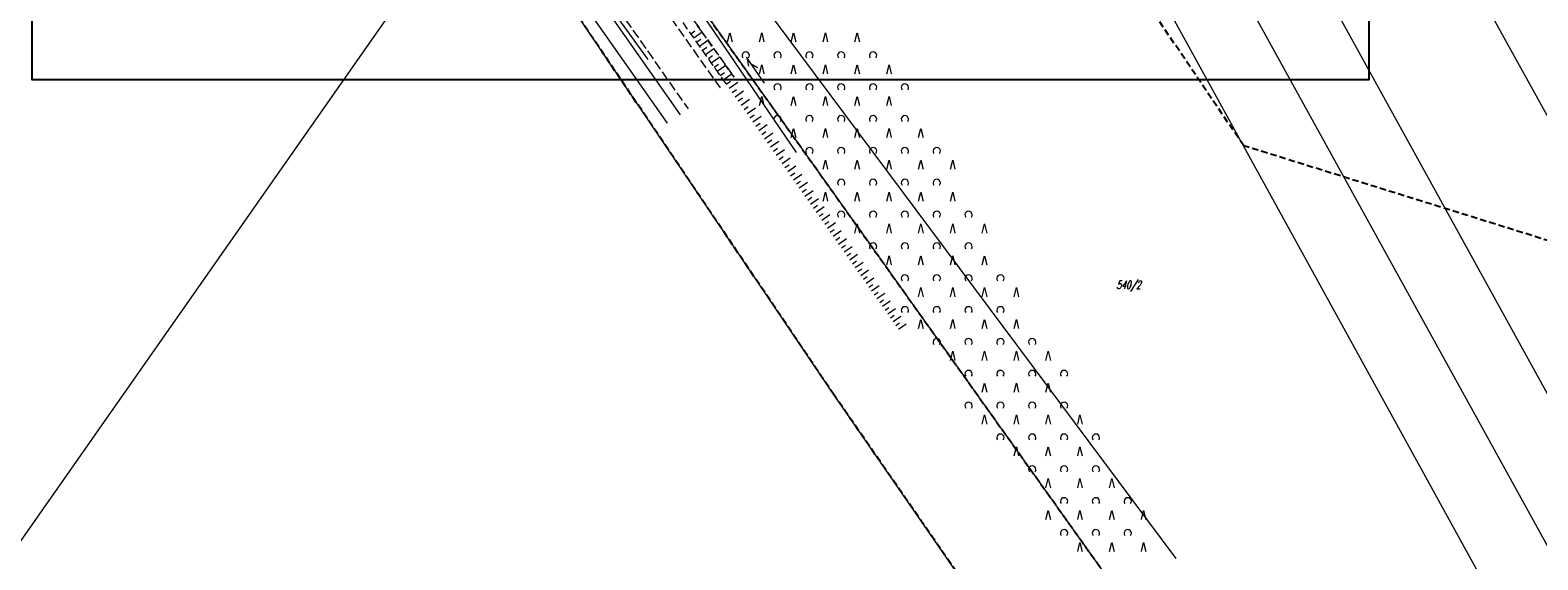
# Model space of a CAD drawing. Header units: metres. Extents: x -712710 to 14443962, y 4588558 to 14849904.
# Tile 209 of 256: x 7506236 to 7506473, y 5886862 to 5886945. Entities that reach past the tile are written whole.
import ezdxf
from ezdxf.enums import TextEntityAlignment as Align

# ---------------------------------------------------------------- set-up
doc = ezdxf.new("R2010")
doc.units = ezdxf.units.M
doc.header["$MEASUREMENT"] = 0
for name, pattern in [('1', [0, 0]), ('12', [3, 1, -1, 0, -1]), ('2_1', [0]), ('2_BUBZ02', [1.75, 1.25, -0.5]), ('2_BUBZ02G', [1.75, 1.25, -0.5]), ('2_KTJZ01', [2, 1.5, -0.5]), ('2_PTRW02', [0]), ('2_PTRW02_02G', [0]), ('2_PTTL', [1.5, 1, -0.5]), ('4_1', [0]), ('4_SUPT_01', [0]), ('4_SUPW_01', [0]), ('UOP', [1.5, 1, -0.5])]:
    doc.linetypes.add(name, pattern=pattern)
doc.layers.get('0').update_dxf_attribs({"color": 250, "linetype": 'CONTINUOUS', "lineweight": 100})
for name, color, linetype, lineweight in [('#OŚ JEZDNI ', 1, '12', 25), ('BUBZ_L_1', 7, '2_BUBZ02', 18), ('Dzialki', 7, '1', 13), ('Kontury', 3, 'UOP', 25), ('KTJZ_L_0', 7, '2_KTJZ01', 18), ('Numery_dzialek', 7, 'CONTINUOUS', 13), ('PTRW_L_1', 7, 'CONTINUOUS', 18), ('PTTL_L_2', 7, '2_PTTL', 18), ('SUPT_L_0', 30, '4_SUPT_01', 18), ('SUPW_L_0', 5, '4_SUPW_01', 18)]:
    doc.layers.add(name, color=color, linetype=linetype, lineweight=lineweight)
doc.styles.get("Standard").update_dxf_attribs({"font": 'Simplex.SHX', "width": 0.75})

# ---------------------------------------------------------------- blocks, each defined once
blk = doc.blocks.new('2_PTTL02')
at = {"linetype": 'Continuous'}
blk.add_arc((0, 0.36), 0.571, 321.3178, 218.6822, dxfattribs=at)
blk = doc.blocks.new('2_PTTL01')
at = {"linetype": 'Continuous'}
for p, q in [((-0.36, 0), (0, 1.43)), ((0, 1.43), (0.36, 0))]:
    blk.add_line(p, q, dxfattribs=at)

msp = doc.modelspace()

# ---------------------------------------------------------------- linework, layer by layer
at = {"layer": '#OŚ JEZDNI ', "color": 1, "linetype": 'Continuous'}
msp.add_lwpolyline([(7506446.08093, 5887083.42268), (7506446.08093, 5886937.42268), (7506236.08093, 5886937.42268), (7506236.08093, 5887083.42268)], close=True, dxfattribs=at)
at = {"layer": 'BUBZ_L_1', "linetype": '2_BUBZ02G'}
msp.add_line((7506345.10357, 5886936.7944), (7506331.16247, 5886956.63935), dxfattribs=at)
at = {"layer": 'BUBZ_L_1', "linetype": '2_BUBZ02'}
msp.add_line((7506333.04327, 5886956.56253), (7506346.36639, 5886937.8434), dxfattribs=at)
at = {"layer": 'BUBZ_L_1', "linetype": '2_1'}
for p, q in [((7506339.57108, 5886944.66982), (7506340.21664, 5886945.12333)), ((7506340.02599, 5886944.02227), (7506341.3211, 5886944.93208)), ((7506340.4823, 5886943.37271), (7506341.13186, 5886943.82903)), ((7506340.94002, 5886942.72115), (7506342.24315, 5886943.6366)), ((7506341.39916, 5886942.06758), (7506342.05273, 5886942.52671)), ((7506341.85971, 5886941.41199), (7506343.1709, 5886942.33309)), ((7506342.32169, 5886940.75437), (7506342.97931, 5886941.21635)), ((7506342.78509, 5886940.09472), (7506344.10439, 5886941.02153)), ((7506343.24993, 5886939.43304), (7506343.91161, 5886939.89787)), ((7506343.7162, 5886938.76931), (7506345.04365, 5886939.70185)), ((7506344.18391, 5886938.10353), (7506344.84969, 5886938.57124)), ((7506344.65306, 5886937.43569), (7506345.98873, 5886938.374)), ((7506345.1232, 5886936.76647), (7506345.79234, 5886937.23672)), ((7506345.59255, 5886936.0986), (7506346.92829, 5886937.0373)), ((7506346.061, 5886935.432), (7506346.7276, 5886935.90046)), ((7506346.52857, 5886934.76667), (7506347.85923, 5886935.7018)), ((7506346.99524, 5886934.10261), (7506347.6593, 5886934.56928)), ((7506347.46103, 5886933.43981), (7506348.78662, 5886934.37138)), ((7506347.92592, 5886932.77828), (7506348.58746, 5886933.24317)), ((7506348.38994, 5886932.118), (7506349.71049, 5886933.04602)), ((7506348.85307, 5886931.45898), (7506349.51208, 5886931.92211)), ((7506349.31531, 5886930.80122), (7506350.63084, 5886931.72571)), ((7506349.77668, 5886930.1447), (7506350.43319, 5886930.60607)), ((7506350.23717, 5886929.48944), (7506351.54769, 5886930.41042)), ((7506350.69678, 5886928.83543), (7506351.35079, 5886929.29504)), ((7506351.15551, 5886928.18266), (7506352.46105, 5886929.10013)), ((7506351.61338, 5886927.53114), (7506352.2649, 5886927.989)), ((7506352.07037, 5886926.88085), (7506353.37093, 5886927.79483)), ((7506352.52649, 5886926.23181), (7506353.17553, 5886926.68793)), ((7506352.98174, 5886925.584), (7506354.27736, 5886926.4945)), ((7506353.43612, 5886924.93742), (7506354.0827, 5886925.39181)), ((7506353.88964, 5886924.29208), (7506355.18033, 5886925.19912)), ((7506354.3423, 5886923.64796), (7506354.98641, 5886924.10062)), ((7506354.79409, 5886923.00507), (7506356.07987, 5886923.90866)), ((7506355.24502, 5886922.36341), (7506355.88669, 5886922.81434)), ((7506355.6951, 5886921.72296), (7506356.97598, 5886922.62311)), ((7506356.14432, 5886921.08374), (7506356.78354, 5886921.53296)), ((7506356.59268, 5886920.44573), (7506357.86869, 5886921.34246)), ((7506357.04019, 5886919.80894), (7506357.67698, 5886920.25645)), ((7506357.48684, 5886919.17336), (7506358.758, 5886920.06668)), ((7506357.93265, 5886918.539), (7506358.56702, 5886918.9848)), ((7506358.3776, 5886917.90584), (7506359.64392, 5886918.79575)), ((7506358.82171, 5886917.27388), (7506359.45367, 5886917.71799)), ((7506359.26498, 5886916.64313), (7506360.52648, 5886917.52966)), ((7506359.70739, 5886916.01358), (7506360.33694, 5886916.456)), ((7506360.14897, 5886915.38523), (7506361.40567, 5886916.26838)), ((7506360.58971, 5886914.75808), (7506361.21686, 5886915.19881)), ((7506361.0296, 5886914.13212), (7506362.28152, 5886915.01191)), ((7506361.46866, 5886913.50735), (7506362.09343, 5886913.94641)), ((7506361.90689, 5886912.88377), (7506363.15404, 5886913.76021)), ((7506362.34427, 5886912.26138), (7506362.96666, 5886912.69877)), ((7506362.78083, 5886911.64017), (7506364.02324, 5886912.51328)), ((7506363.21655, 5886911.02015), (7506363.83658, 5886911.45587)), ((7506363.65145, 5886910.40131), (7506364.88913, 5886911.2711)), ((7506364.08551, 5886909.78364), (7506364.70318, 5886910.21771)), ((7506364.51875, 5886909.16716), (7506365.75173, 5886910.03364)), ((7506364.95117, 5886908.55184), (7506365.56648, 5886908.98426)), ((7506365.38276, 5886907.9377), (7506366.61104, 5886908.80088)), ((7506365.81353, 5886907.32473), (7506366.4265, 5886907.7555)), ((7506366.24348, 5886906.71293), (7506367.46708, 5886907.57282)), ((7506366.67261, 5886906.10229), (7506367.28324, 5886906.53142)), ((7506367.10092, 5886905.49281), (7506368.31987, 5886906.34944)), ((7506367.52841, 5886904.88449), (7506368.13673, 5886905.31199)), ((7506367.9551, 5886904.27734), (7506369.16941, 5886905.1307)), ((7506368.38097, 5886903.67133), (7506368.98697, 5886904.09721)), ((7506368.80603, 5886903.06649), (7506370.01572, 5886903.91661)), ((7506369.23028, 5886902.46279), (7506369.83397, 5886902.88704)), ((7506369.65372, 5886901.86025), (7506370.85881, 5886902.70713)), ((7506370.07636, 5886901.25885), (7506370.67775, 5886901.68148)), ((7506370.49819, 5886900.65859), (7506371.69869, 5886901.50226)), ((7506370.91921, 5886900.05948), (7506371.51832, 5886900.48051)), ((7506371.33944, 5886899.46151), (7506372.53538, 5886900.30197)), ((7506371.75887, 5886898.86468), (7506372.3557, 5886899.28411)), ((7506372.17749, 5886898.26899), (7506373.36888, 5886899.10624))]:
    msp.add_line(p, q, dxfattribs=at)
at = {"layer": 'Dzialki'}
for p, q in [((7506611.24, 5886683.34), (7506403.08, 5887060.4)), ((7506593.03, 5886672.21), (7506386.89, 5887046.44)), ((7506583.08, 5886666.58), (7506377.91, 5887038.7)), ((7506573.12, 5886660.57), (7506369.12, 5887031.12)), ((7506324.04, 5886972.89), (7506453.82, 5886790.81)), ((7506307.18, 5886969.13), (7506025.69, 5886567.22)), ((7506362.09, 5886887.91), (7506307.18, 5886969.13)), ((7506424.84, 5886797.27), (7506362.09, 5886887.91))]:
    msp.add_line(p, q, dxfattribs=at)
at = {"layer": 'Kontury'}
for p, q in [((7506426.41, 5886927.07), (7506391.55, 5886978.42)), ((7506324.04, 5886972.89), (7506447.3, 5886799.95)), ((7506362.09, 5886887.91), (7506309.57, 5886965.59)), ((7506474.53, 5886912.08), (7506426.41, 5886927.07)), ((7506424.84, 5886797.27), (7506362.09, 5886887.91))]:
    msp.add_line(p, q, dxfattribs=at)
at = {"layer": 'KTJZ_L_0', "linetype": '2_KTJZ01'}
for p, q in [((7506320.32766, 5886969.94519), (7506344.16798, 5886936.14775)), ((7506315.55103, 5886966.52124), (7506339.13034, 5886932.86199))]:
    msp.add_line(p, q, dxfattribs=at)
at = {"layer": 'PTRW_L_1', "linetype": '2_PTRW02'}
msp.add_line((7506335.87563, 5886930.61887), (7506315.23621, 5886960.08806), dxfattribs=at)
at = {"layer": 'PTRW_L_1', "linetype": '2_PTRW02_02G'}
msp.add_line((7506317.24569, 5886961.34902), (7506337.87676, 5886931.92308), dxfattribs=at)
at = {"layer": 'PTTL_L_2', "linetype": '2_PTTL'}
msp.add_line((7506346.36639, 5886937.8434), (7506333.04327, 5886956.56253), dxfattribs=at)
at = {"layer": 'SUPT_L_0', "linetype": '4_SUPT_01'}
for p, q in [((7506332.84, 5886940.63), (7506319.28, 5886959.58)), ((7506356.18, 5886926), (7506340.56, 5886948.92)), ((7506351.16154, 5886936.87239), (7506348.28635, 5886940.96302)), ((7506348.65359, 5886939.57103), (7506348.48761, 5886940.67668)), ((7506350.04675, 5886939.32795), (7506349.06265, 5886939.85855))]:
    msp.add_line(p, q, dxfattribs=at)
at = {"layer": 'SUPW_L_0', "linetype": '4_SUPW_01'}
msp.add_line((7506415.81602, 5886862.26005), (7506320.70865, 5886989.77055), dxfattribs=at)
at = {"layer": 'SUPW_L_0', "linetype": '4_1'}
msp.add_line((7506415.81602, 5886862.26005), (7506320.70865, 5886989.77055), dxfattribs=at)

# ---------------------------------------------------------------- block references
at = {"layer": 'PTTL_L_2'}
for name, p in [('2_PTTL01', (7506345.69574, 5886943.37203)), ('2_PTTL01', (7506350.69574, 5886943.37203)), ('2_PTTL01', (7506355.69574, 5886943.37203)), ('2_PTTL01', (7506360.69574, 5886943.37203)), ('2_PTTL01', (7506365.69574, 5886943.37203)), ('2_PTTL02', (7506348.19574, 5886940.87203)), ('2_PTTL02', (7506353.19574, 5886940.87203)), ('2_PTTL02', (7506358.19574, 5886940.87203)), ('2_PTTL02', (7506363.19574, 5886940.87203)), ('2_PTTL02', (7506368.19574, 5886940.87203)), ('2_PTTL01', (7506350.69574, 5886938.37203)), ('2_PTTL01', (7506355.69574, 5886938.37203)), ('2_PTTL01', (7506360.69574, 5886938.37203)), ('2_PTTL01', (7506365.69574, 5886938.37203)), ('2_PTTL01', (7506370.69574, 5886938.37203)), ('2_PTTL02', (7506353.19574, 5886935.87203)), ('2_PTTL02', (7506358.19574, 5886935.87203)), ('2_PTTL02', (7506363.19574, 5886935.87203)), ('2_PTTL02', (7506368.19574, 5886935.87203)), ('2_PTTL02', (7506373.19574, 5886935.87203)), ('2_PTTL01', (7506350.69574, 5886933.37203)), ('2_PTTL01', (7506355.69574, 5886933.37203)), ('2_PTTL01', (7506360.69574, 5886933.37203)), ('2_PTTL01', (7506365.69574, 5886933.37203)), ('2_PTTL01', (7506370.69574, 5886933.37203)), ('2_PTTL02', (7506353.19574, 5886930.87203)), ('2_PTTL02', (7506358.19574, 5886930.87203)), ('2_PTTL02', (7506363.19574, 5886930.87203)), ('2_PTTL02', (7506368.19574, 5886930.87203)), ('2_PTTL02', (7506373.19574, 5886930.87203)), ('2_PTTL01', (7506355.69574, 5886928.37203)), ('2_PTTL01', (7506360.69574, 5886928.37203)), ('2_PTTL01', (7506365.69574, 5886928.37203)), ('2_PTTL01', (7506370.69574, 5886928.37203)), ('2_PTTL01', (7506375.69574, 5886928.37203)), ('2_PTTL02', (7506358.19574, 5886925.87203)), ('2_PTTL02', (7506363.19574, 5886925.87203)), ('2_PTTL02', (7506368.19574, 5886925.87203)), ('2_PTTL02', (7506373.19574, 5886925.87203)), ('2_PTTL02', (7506378.19574, 5886925.87203)), ('2_PTTL01', (7506360.69574, 5886923.37203)), ('2_PTTL01', (7506365.69574, 5886923.37203)), ('2_PTTL01', (7506370.69574, 5886923.37203)), ('2_PTTL01', (7506375.69574, 5886923.37203)), ('2_PTTL01', (7506380.69574, 5886923.37203)), ('2_PTTL02', (7506363.19574, 5886920.87203)), ('2_PTTL02', (7506368.19574, 5886920.87203)), ('2_PTTL02', (7506373.19574, 5886920.87203)), ('2_PTTL02', (7506378.19574, 5886920.87203)), ('2_PTTL01', (7506360.69574, 5886918.37203)), ('2_PTTL01', (7506365.69574, 5886918.37203)), ('2_PTTL01', (7506370.69574, 5886918.37203)), ('2_PTTL01', (7506375.69574, 5886918.37203)), ('2_PTTL01', (7506380.69574, 5886918.37203)), ('2_PTTL02', (7506363.19574, 5886915.87203)), ('2_PTTL02', (7506368.19574, 5886915.87203)), ('2_PTTL02', (7506373.19574, 5886915.87203)), ('2_PTTL02', (7506378.19574, 5886915.87203)), ('2_PTTL02', (7506383.19574, 5886915.87203)), ('2_PTTL01', (7506365.69574, 5886913.37203)), ('2_PTTL01', (7506370.69574, 5886913.37203)), ('2_PTTL01', (7506375.69574, 5886913.37203)), ('2_PTTL01', (7506380.69574, 5886913.37203)), ('2_PTTL01', (7506385.69574, 5886913.37203)), ('2_PTTL02', (7506368.19574, 5886910.87203)), ('2_PTTL01', (7506370.69574, 5886908.37203)), ('2_PTTL02', (7506373.19574, 5886910.87203)), ('2_PTTL01', (7506375.69574, 5886908.37203)), ('2_PTTL02', (7506378.19574, 5886910.87203)), ('2_PTTL01', (7506380.69574, 5886908.37203)), ('2_PTTL02', (7506383.19574, 5886910.87203)), ('2_PTTL01', (7506385.69574, 5886908.37203)), ('2_PTTL02', (7506373.19574, 5886905.87203)), ('2_PTTL02', (7506378.19574, 5886905.87203)), ('2_PTTL02', (7506383.19574, 5886905.87203)), ('2_PTTL02', (7506388.19574, 5886905.87203)), ('2_PTTL01', (7506375.69574, 5886903.37203)), ('2_PTTL01', (7506380.69574, 5886903.37203)), ('2_PTTL01', (7506385.69574, 5886903.37203)), ('2_PTTL01', (7506390.69574, 5886903.37203)), ('2_PTTL02', (7506373.19574, 5886900.87203)), ('2_PTTL02', (7506378.19574, 5886900.87203)), ('2_PTTL02', (7506383.19574, 5886900.87203)), ('2_PTTL02', (7506388.19574, 5886900.87203)), ('2_PTTL01', (7506375.69574, 5886898.37203)), ('2_PTTL01', (7506380.69574, 5886898.37203)), ('2_PTTL01', (7506385.69574, 5886898.37203)), ('2_PTTL01', (7506390.69574, 5886898.37203)), ('2_PTTL02', (7506378.19574, 5886895.87203)), ('2_PTTL02', (7506383.19574, 5886895.87203)), ('2_PTTL02', (7506388.19574, 5886895.87203)), ('2_PTTL02', (7506393.19574, 5886895.87203)), ('2_PTTL01', (7506380.69574, 5886893.37203)), ('2_PTTL01', (7506385.69574, 5886893.37203)), ('2_PTTL01', (7506390.69574, 5886893.37203)), ('2_PTTL01', (7506395.69574, 5886893.37203)), ('2_PTTL02', (7506383.19574, 5886890.87203)), ('2_PTTL02', (7506388.19574, 5886890.87203)), ('2_PTTL02', (7506393.19574, 5886890.87203)), ('2_PTTL02', (7506398.19574, 5886890.87203)), ('2_PTTL01', (7506385.69574, 5886888.37203)), ('2_PTTL01', (7506390.69574, 5886888.37203)), ('2_PTTL01', (7506395.69574, 5886888.37203)), ('2_PTTL02', (7506383.19574, 5886885.87203)), ('2_PTTL02', (7506388.19574, 5886885.87203)), ('2_PTTL02', (7506393.19574, 5886885.87203)), ('2_PTTL02', (7506398.19574, 5886885.87203)), ('2_PTTL01', (7506385.69574, 5886883.37203)), ('2_PTTL01', (7506390.69574, 5886883.37203)), ('2_PTTL01', (7506395.69574, 5886883.37203)), ('2_PTTL01', (7506400.69574, 5886883.37203)), ('2_PTTL02', (7506388.19574, 5886880.87203)), ('2_PTTL02', (7506393.19574, 5886880.87203)), ('2_PTTL02', (7506398.19574, 5886880.87203)), ('2_PTTL02', (7506403.19574, 5886880.87203)), ('2_PTTL01', (7506390.69574, 5886878.37203)), ('2_PTTL01', (7506395.69574, 5886878.37203)), ('2_PTTL01', (7506400.69574, 5886878.37203)), ('2_PTTL02', (7506393.19574, 5886875.87203)), ('2_PTTL02', (7506398.19574, 5886875.87203)), ('2_PTTL02', (7506403.19574, 5886875.87203)), ('2_PTTL01', (7506395.69574, 5886873.37203)), ('2_PTTL01', (7506400.69574, 5886873.37203)), ('2_PTTL01', (7506405.69574, 5886873.37203)), ('2_PTTL02', (7506398.19574, 5886870.87203)), ('2_PTTL02', (7506403.19574, 5886870.87203)), ('2_PTTL02', (7506408.19574, 5886870.87203)), ('2_PTTL01', (7506395.69574, 5886868.37203)), ('2_PTTL01', (7506400.69574, 5886868.37203)), ('2_PTTL01', (7506405.69574, 5886868.37203)), ('2_PTTL01', (7506410.69574, 5886868.37203)), ('2_PTTL02', (7506398.19574, 5886865.87203)), ('2_PTTL01', (7506400.69574, 5886863.37203)), ('2_PTTL02', (7506403.19574, 5886865.87203)), ('2_PTTL01', (7506405.69574, 5886863.37203)), ('2_PTTL02', (7506408.19574, 5886865.87203)), ('2_PTTL01', (7506410.69574, 5886863.37203))]:
    msp.add_blockref(name, p, dxfattribs=at)

# ---------------------------------------------------------------- texts
at = {"layer": 'Numery_dzialek', "oblique": 15, "width": 0.7}
msp.add_text('540/2', height=1.25, dxfattribs=at).set_placement((7506408.34, 5886905.14), align=Align.MIDDLE)

doc.saveas('drawing.dxf')
